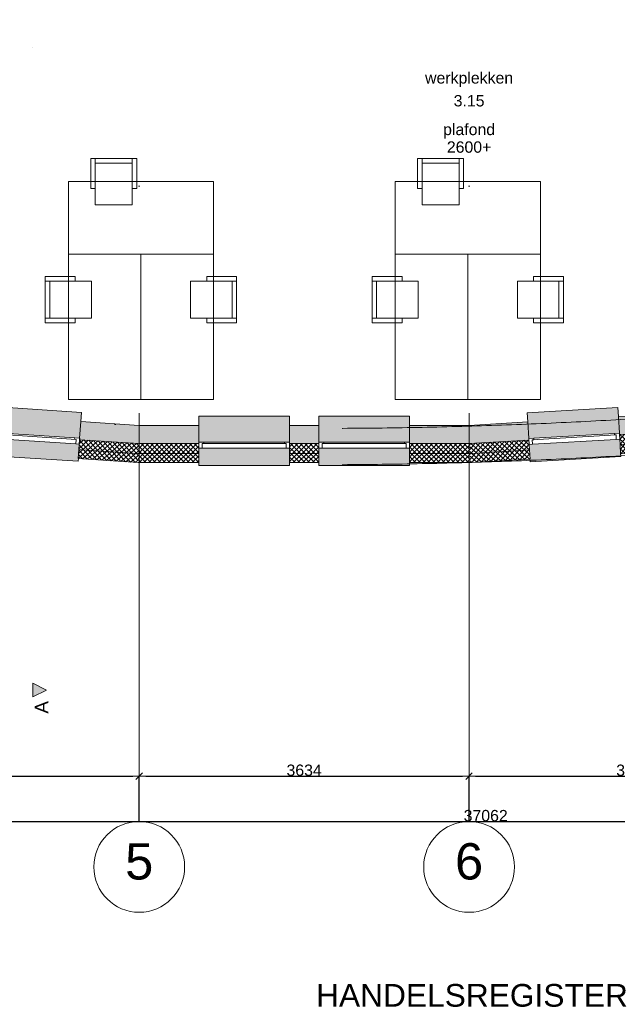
# Model space of a CAD drawing. Extents: x -329827 to 339781, y -55429 to 69134.
# Tile 13 of 139: x -241672 to -235089, y 5583 to 16430. Entities that reach past the tile are written whole.
import ezdxf

# ---------------------------------------------------------------- set-up
doc = ezdxf.new("R2010")
doc.units = 0
doc.header["$LTSCALE"] = 50
doc.linetypes.add('_ .', pattern=[190, 90, -50, 0, -50])
doc.linetypes.add('B0302', pattern=[625.500011, 313.000011, -156.25, 0, -156.25])
doc.layers.get('0').update_dxf_attribs({"linetype": 'CONTINUOUS'})
doc.layers.get('Defpoints').update_dxf_attribs({"linetype": 'CONTINUOUS'})
for name, color, linetype in [('00 Bestaand', 7, 'CONTINUOUS'), ('00 Bestaand Afdek-arcering', 7, 'CONTINUOUS'), ('00 Bestaand Doorsnede-arcering', 7, 'CONTINUOUS'), ('00 Bestaand Laagscheidingslijnen', 7, 'CONTINUOUS'), ('00 Bestaand Ramen', 7, 'CONTINUOUS'), ('00 Ruimtenummer', 7, 'CONTINUOUS'), ('00 tekst plafond', 7, 'CONTINUOUS'), ('82 Interieur', 7, 'CONTINUOUS'), ('A Lijn doorsnede', 7, 'CONTINUOUS'), ('A Lijn doorsnede 2D arcering', 7, 'CONTINUOUS'), ('A Stramien', 7, 'CONTINUOUS'), ('Tekst_dim 1_ 50', 7, 'CONTINUOUS'), ('WM5448--', 1, 'CONTINUOUS')]:
    doc.layers.add(name, color=color, linetype=linetype)
doc.styles.add('GENERATED_STYLE_1', font='ARIAL.TTF')
doc.dimstyles.new('GENERATED_STYLE__1', dxfattribs={"dimtxt": 125, "dimasz": 71.25, "dimexe": 0.18, "dimexo": 0, "dimgap": 0.09, "dimtad": 1, "dimtih": 1, "dimtoh": 1, "dimdec": 0, "dimzin": 0, "dimdsep": 46, "dimtxsty": 'GENERATED_STYLE_1', "dimblk": 'ARROWHEAD_6', "dimblk1": 'ARROWHEAD_6', "dimblk2": 'ARROWHEAD_6', "dimcen": 0.09, "dimclrd": 1, "dimclre": 1, "dimclrt": 2, "dimadec": 1, "dimazin": 0, "dimtfac": 1, "dimtdec": 4, "dimtmove": 0, "dimatfit": 3, "dimfxl": 0, "dimtolj": 1, "dimtzin": 0, "dimarcsym": 0})
pattern_1 = [(-138.78015, (0, 0), (-24.71063, 28.207), []), (-48.78015, (0, 0), (28.207, 24.71063), [])]
pattern_2 = [(-135, (0, 0), (-26.516504, 26.516504), []), (-45, (0, 0), (26.516504, 26.516504), [])]
pattern_3 = [(-131.62106, (0, 0), (-28.033274, 24.90754), []), (-41.62106, (0, 0), (24.90754, 28.033274), [])]

# ---------------------------------------------------------------- blocks, each defined once
blk = doc.blocks.new('R1a metaal 15_2')
at = {"layer": '00 Bestaand Ramen', "color": 1, "linetype": 'Continuous', "lineweight": 0}
for p, q in [((-500, 160), (-500, 190)), ((-500, 190), (500, 190)), ((500, 190), (500, 160)), ((-500, 0), (-462, 0)), ((-500, -65), (-500, 0)), ((-462, 0), (-462, -50)), ((-462, 0), (462, 0)), ((462, -50), (462, 0)), ((462, 0), (500, 0)), ((500, 0), (500, -65)), ((-445, -65), (-500, -65)), ((-462, -50), (-445, -50)), ((-462, -50), (462, -50)), ((-462, -50), (462, -50)), ((-445, -50), (-445, -65)), ((445, -65), (-445, -65)), ((445, -65), (445, -50)), ((445, -50), (462, -50)), ((500, -65), (445, -65)), ((-500, -250), (-500, -350)), ((500, -350), (500, -250)), ((-500, -350), (500, -350))]:
    blk.add_line(p, q, dxfattribs=at)
at = {"layer": '00 Bestaand Ramen', "color": 2, "linetype": 'Continuous', "lineweight": 0}
for p, q in [((-500, 0), (-500, -50)), ((500, 0), (500, -50)), ((-500, -50), (-500, -65)), ((500, -50), (500, -65))]:
    blk.add_line(p, q, dxfattribs=at)
blk = doc.blocks.new('R1a metaal 15_3')
at = {"layer": '00 Bestaand Ramen', "color": 1, "linetype": 'Continuous', "lineweight": 0}
for p, q in [((-500, 160), (-500, 190)), ((-500, 190), (500, 190)), ((500, 190), (500, 160)), ((-500, 0), (-462, 0)), ((-500, -65), (-500, 0)), ((-462, 0), (-462, -50)), ((-462, 0), (462, 0)), ((462, -50), (462, 0)), ((462, 0), (500, 0)), ((500, 0), (500, -65)), ((-445, -65), (-500, -65)), ((-462, -50), (-445, -50)), ((-462, -50), (462, -50)), ((-462, -50), (462, -50)), ((-445, -50), (-445, -65)), ((445, -65), (-445, -65)), ((445, -65), (445, -50)), ((445, -50), (462, -50)), ((500, -65), (445, -65)), ((-500, -250), (-500, -350)), ((500, -350), (500, -250)), ((-500, -350), (500, -350))]:
    blk.add_line(p, q, dxfattribs=at)
at = {"layer": '00 Bestaand Ramen', "color": 2, "linetype": 'Continuous', "lineweight": 0}
for p, q in [((-500, 0), (-500, -50)), ((500, 0), (500, -50)), ((-500, -50), (-500, -65)), ((500, -50), (500, -65))]:
    blk.add_line(p, q, dxfattribs=at)
blk = doc.blocks.new('Wall_6_2', base_point=(17480, 12200))
at = {"layer": '00 Bestaand Afdek-arcering', "linetype": 'Continuous', "lineweight": 0}
for points in [[(19135, 11905), (19147, 12090), (19154, 12190), (18156, 12256), (18150, 12156), (18137, 11971)], [(19454, 11884), (20452, 11818), (20464, 12003), (20471, 12103), (19473, 12169), (19466, 12069)], [(18133, 11906), (18123, 11747), (18121, 11717), (19118, 11651), (19120, 11681), (19131, 11841)], [(20448, 11754), (19450, 11819), (19439, 11660), (19437, 11630), (20435, 11564), (20437, 11594)]]:
    blk.add_hatch(color=255, dxfattribs=at).paths.add_polyline_path(points, flags=0)
at = {"layer": '00 Bestaand Doorsnede-arcering', "linetype": 'Continuous', "lineweight": 0}
for points in [[(17480, 12200), (17461, 12001), (18136, 11956), (18137, 11971), (18150, 12156)], [(19135, 11905), (19134, 11890), (19453, 11869), (19454, 11884), (19466, 12069), (19147, 12090)], [(20452, 11818), (20451, 11803), (21102, 11760), (21108, 11960), (20464, 12003)]]:
    blk.add_hatch(color=255, dxfattribs=at).paths.add_polyline_path(points, flags=0)
h = blk.add_hatch(dxfattribs=at)
h.set_pattern_fill('13_45GR_ISOLATIE_0002', color=255, style=0, pattern_type=2)
h.set_pattern_definition(pattern_1)
h.paths.add_polyline_path([(17450, 11891), (18129, 11847), (18133, 11906), (18136, 11956), (17461, 12001)], flags=0)
h = blk.add_hatch(dxfattribs=at)
h.set_pattern_fill('13_45GR_ISOLATIE_0002', color=255, style=0, pattern_type=2)
h.set_pattern_definition(pattern_1)
h.paths.add_polyline_path([(17450, 11891), (17440, 11792), (18123, 11747), (18129, 11847)], flags=0)
h = blk.add_hatch(dxfattribs=at)
h.set_pattern_fill('13_45GR_ISOLATIE_0002', color=255, style=0, pattern_type=2)
h.set_pattern_definition(pattern_1)
h.paths.add_polyline_path([(19127, 11781), (19446, 11760), (19450, 11819), (19453, 11869), (19134, 11890), (19131, 11841)], flags=0)
h = blk.add_hatch(dxfattribs=at)
h.set_pattern_fill('13_45GR_ISOLATIE_0002', color=255, style=0, pattern_type=2)
h.set_pattern_definition(pattern_1)
h.paths.add_polyline_path([(19127, 11781), (19120, 11681), (19439, 11660), (19446, 11760)], flags=0)
h = blk.add_hatch(dxfattribs=at)
h.set_pattern_fill('13_45GR_ISOLATIE_0002', color=255, style=0, pattern_type=2)
h.set_pattern_definition(pattern_1)
h.paths.add_polyline_path([(20448, 11754), (20444, 11694), (21098, 11650), (21102, 11760), (20451, 11803)], flags=0)
h = blk.add_hatch(dxfattribs=at)
h.set_pattern_fill('13_45GR_ISOLATIE_0002', color=255, style=0, pattern_type=2)
h.set_pattern_definition(pattern_1)
h.paths.add_polyline_path([(20437, 11594), (21095, 11550), (21098, 11650), (20444, 11694)], flags=0)
at = {"layer": '00 Bestaand', "color": 2, "linetype": 'Continuous', "lineweight": 0}
for p, q in [((18150, 12156), (17480, 12200)), ((18137, 11971), (18150, 12156)), ((19135, 11905), (19147, 12090)), ((19466, 12069), (19147, 12090)), ((19454, 11884), (19466, 12069)), ((18133, 11906), (18136, 11956)), ((18136, 11956), (18137, 11971)), ((20452, 11818), (20464, 12003)), ((21108, 11960), (20464, 12003)), ((18123, 11747), (18129, 11847)), ((18129, 11847), (18133, 11906)), ((19127, 11781), (19131, 11841)), ((19131, 11841), (19134, 11890)), ((19134, 11890), (19135, 11905)), ((19450, 11819), (19453, 11869)), ((19453, 11869), (19454, 11884)), ((17440, 11792), (18123, 11747)), ((19120, 11681), (19127, 11781)), ((19439, 11660), (19446, 11760)), ((19446, 11760), (19450, 11819)), ((20444, 11694), (20448, 11754)), ((20448, 11754), (20451, 11803)), ((20451, 11803), (20452, 11818)), ((19120, 11681), (19439, 11660)), ((20437, 11594), (20444, 11694)), ((20437, 11594), (21095, 11550))]:
    blk.add_line(p, q, dxfattribs=at)
at = {"layer": '00 Bestaand Laagscheidingslijnen', "color": 2, "linetype": 'Continuous', "lineweight": 0}
for p, q in [((18136, 11956), (17461, 12001)), ((18129, 11847), (17450, 11891)), ((19453, 11869), (19134, 11890)), ((19446, 11760), (19127, 11781)), ((21102, 11760), (20451, 11803)), ((21098, 11650), (20444, 11694))]:
    blk.add_line(p, q, dxfattribs=at)
at = {"layer": '00 Bestaand Ramen', "color": 1, "linetype": 'Continuous', "lineweight": 0, "xscale": -1, "zscale": 1000, "rotation": 176.219850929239}
blk.add_blockref('R1a metaal 15_2', (18632, 11874), dxfattribs=at)
at = {"layer": '00 Bestaand Ramen', "color": 1, "linetype": 'Continuous', "lineweight": 0, "zscale": 1000, "rotation": 176.219850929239}
blk.add_blockref('R1a metaal 15_3', (19949, 11787), dxfattribs=at)
blk = doc.blocks.new('R1a metaal 15_4')
at = {"layer": '00 Bestaand Ramen', "color": 1, "linetype": 'Continuous', "lineweight": 0}
for p, q in [((-500, 160), (-500, 190)), ((-500, 190), (500, 190)), ((500, 190), (500, 160)), ((-500, 0), (-462, 0)), ((-500, -65), (-500, 0)), ((-462, 0), (-462, -50)), ((-462, 0), (462, 0)), ((462, -50), (462, 0)), ((462, 0), (500, 0)), ((500, 0), (500, -65)), ((-445, -65), (-500, -65)), ((-462, -50), (-445, -50)), ((-462, -50), (462, -50)), ((-462, -50), (462, -50)), ((-445, -50), (-445, -65)), ((445, -65), (-445, -65)), ((445, -65), (445, -50)), ((445, -50), (462, -50)), ((500, -65), (445, -65)), ((-500, -250), (-500, -350)), ((500, -350), (500, -250)), ((-500, -350), (500, -350))]:
    blk.add_line(p, q, dxfattribs=at)
at = {"layer": '00 Bestaand Ramen', "color": 2, "linetype": 'Continuous', "lineweight": 0}
for p, q in [((-500, 0), (-500, -50)), ((500, 0), (500, -50)), ((-500, -50), (-500, -65)), ((500, -50), (500, -65))]:
    blk.add_line(p, q, dxfattribs=at)
blk = doc.blocks.new('Wall_7_2', base_point=(21108, 11960))
at = {"layer": '00 Bestaand Afdek-arcering', "linetype": 'Continuous', "lineweight": 0}
for points in [[(22765, 11775), (22765, 11960), (22765, 12060), (21765, 12060), (21765, 11960), (21765, 11775)], [(24085, 11775), (24085, 11960), (24085, 12060), (23085, 12060), (23085, 11960), (23085, 11775)], [(21765, 11710), (21765, 11550), (21765, 11520), (22765, 11520), (22765, 11550), (22765, 11710)], [(23085, 11710), (23085, 11550), (23085, 11520), (24085, 11520), (24085, 11550), (24085, 11710)]]:
    blk.add_hatch(color=255, dxfattribs=at).paths.add_polyline_path(points, flags=0)
at = {"layer": '00 Bestaand Doorsnede-arcering', "linetype": 'Continuous', "lineweight": 0}
for points in [[(21108, 11960), (21102, 11760), (21765, 11760), (21765, 11775), (21765, 11960)], [(22765, 11760), (23085, 11760), (23085, 11775), (23085, 11960), (22765, 11960), (22765, 11775)], [(24085, 11775), (24085, 11760), (24748, 11760), (24742, 11960), (24085, 11960)]]:
    blk.add_hatch(color=255, dxfattribs=at).paths.add_polyline_path(points, flags=0)
h = blk.add_hatch(dxfattribs=at)
h.set_pattern_fill('13_45GR_ISOLATIE_0002', color=255, style=0, pattern_type=2)
h.set_pattern_definition(pattern_2)
h.paths.add_polyline_path([(21098, 11650), (21765, 11650), (21765, 11710), (21765, 11760), (21102, 11760)], flags=0)
h = blk.add_hatch(dxfattribs=at)
h.set_pattern_fill('13_45GR_ISOLATIE_0002', color=255, style=0, pattern_type=2)
h.set_pattern_definition(pattern_2)
h.paths.add_polyline_path([(23085, 11760), (22765, 11760), (22765, 11710), (22765, 11650), (23085, 11650), (23085, 11710)], flags=0)
h = blk.add_hatch(dxfattribs=at)
h.set_pattern_fill('13_45GR_ISOLATIE_0002', color=255, style=0, pattern_type=2)
h.set_pattern_definition(pattern_2)
h.paths.add_polyline_path([(24085, 11650), (24751, 11650), (24748, 11760), (24085, 11760), (24085, 11710)], flags=0)
h = blk.add_hatch(dxfattribs=at)
h.set_pattern_fill('13_45GR_ISOLATIE_0002', color=255, style=0, pattern_type=2)
h.set_pattern_definition(pattern_2)
h.paths.add_polyline_path([(21098, 11650), (21095, 11550), (21765, 11550), (21765, 11650)], flags=0)
h = blk.add_hatch(dxfattribs=at)
h.set_pattern_fill('13_45GR_ISOLATIE_0002', color=255, style=0, pattern_type=2)
h.set_pattern_definition(pattern_2)
h.paths.add_polyline_path([(22765, 11550), (23085, 11550), (23085, 11650), (22765, 11650)], flags=0)
h = blk.add_hatch(dxfattribs=at)
h.set_pattern_fill('13_45GR_ISOLATIE_0002', color=255, style=0, pattern_type=2)
h.set_pattern_definition(pattern_2)
h.paths.add_polyline_path([(24085, 11550), (24754, 11550), (24751, 11650), (24085, 11650)], flags=0)
at = {"layer": '00 Bestaand', "color": 2, "linetype": 'Continuous', "lineweight": 0}
for p, q in [((21765, 11960), (21108, 11960)), ((21765, 11775), (21765, 11960)), ((22765, 11775), (22765, 11960)), ((23085, 11960), (22765, 11960)), ((23085, 11775), (23085, 11960)), ((24085, 11775), (24085, 11960)), ((24742, 11960), (24085, 11960)), ((21765, 11760), (21765, 11775)), ((21765, 11710), (21765, 11760)), ((22765, 11760), (22765, 11775)), ((22765, 11710), (22765, 11760)), ((23085, 11760), (23085, 11775)), ((23085, 11710), (23085, 11760)), ((24085, 11760), (24085, 11775)), ((24085, 11710), (24085, 11760)), ((21765, 11650), (21765, 11710)), ((21765, 11550), (21765, 11650)), ((22765, 11650), (22765, 11710)), ((22765, 11550), (22765, 11650)), ((23085, 11650), (23085, 11710)), ((23085, 11550), (23085, 11650)), ((24085, 11650), (24085, 11710)), ((24085, 11550), (24085, 11650)), ((21095, 11550), (21765, 11550)), ((22765, 11550), (23085, 11550)), ((24085, 11550), (24754, 11550))]:
    blk.add_line(p, q, dxfattribs=at)
at = {"layer": '00 Bestaand Laagscheidingslijnen', "color": 2, "linetype": 'Continuous', "lineweight": 0}
for p, q in [((21765, 11760), (21102, 11760)), ((23085, 11760), (22765, 11760)), ((24748, 11760), (24085, 11760)), ((21765, 11650), (21098, 11650)), ((23085, 11650), (22765, 11650)), ((24751, 11650), (24085, 11650))]:
    blk.add_line(p, q, dxfattribs=at)
at = {"layer": '00 Bestaand Ramen', "color": 1, "linetype": 'Continuous', "lineweight": 0, "xscale": -1, "zscale": 1000, "rotation": 180}
for p in [(22265, 11710), (23585, 11710)]:
    blk.add_blockref('R1a metaal 15_4', p, dxfattribs=at)
blk = doc.blocks.new('R1a metaal 15_5')
at = {"layer": '00 Bestaand Ramen', "color": 1, "linetype": 'Continuous', "lineweight": 0}
for p, q in [((-500, 160), (-500, 190)), ((-500, 190), (500, 190)), ((500, 190), (500, 160)), ((-500, 0), (-462, 0)), ((-500, -65), (-500, 0)), ((-462, 0), (-462, -50)), ((-462, 0), (462, 0)), ((462, -50), (462, 0)), ((462, 0), (500, 0)), ((500, 0), (500, -65)), ((-445, -65), (-500, -65)), ((-462, -50), (-445, -50)), ((-462, -50), (462, -50)), ((-462, -50), (462, -50)), ((-445, -50), (-445, -65)), ((445, -65), (-445, -65)), ((445, -65), (445, -50)), ((445, -50), (462, -50)), ((500, -65), (445, -65)), ((-500, -250), (-500, -350)), ((500, -350), (500, -250)), ((-500, -350), (500, -350))]:
    blk.add_line(p, q, dxfattribs=at)
at = {"layer": '00 Bestaand Ramen', "color": 2, "linetype": 'Continuous', "lineweight": 0}
for p, q in [((-500, 0), (-500, -50)), ((500, 0), (500, -50)), ((-500, -50), (-500, -65)), ((500, -50), (500, -65))]:
    blk.add_line(p, q, dxfattribs=at)
blk = doc.blocks.new('Wall_8_2', base_point=(24742, 11960))
at = {"layer": '00 Bestaand Afdek-arcering', "linetype": 'Continuous', "lineweight": 0}
for points in [[(26398, 11873), (26387, 12058), (26381, 12157), (25383, 12098), (25389, 11999), (25399, 11814)], [(27714, 11951), (27704, 12135), (27698, 12235), (26699, 12176), (26705, 12076), (26716, 11892)], [(26720, 11827), (26729, 11667), (26731, 11637), (27729, 11696), (27728, 11726), (27718, 11886)], [(25403, 11749), (25413, 11589), (25414, 11559), (26413, 11618), (26411, 11648), (26402, 11808)]]:
    blk.add_hatch(color=255, dxfattribs=at).paths.add_polyline_path(points, flags=0)
at = {"layer": '00 Bestaand Doorsnede-arcering', "linetype": 'Continuous', "lineweight": 0}
for points in [[(28382, 12175), (27704, 12135), (27714, 11951), (27715, 11936), (28403, 11976)], [(26705, 12076), (26387, 12058), (26398, 11873), (26399, 11858), (26717, 11877), (26716, 11892)], [(25389, 11999), (24742, 11960), (24748, 11760), (25400, 11799), (25399, 11814)]]:
    blk.add_hatch(color=255, dxfattribs=at).paths.add_polyline_path(points, flags=0)
h = blk.add_hatch(dxfattribs=at)
h.set_pattern_fill('13_45GR_ISOLATIE_0002', color=255, style=0, pattern_type=2)
h.set_pattern_definition(pattern_3)
h.paths.add_polyline_path([(28403, 11976), (27715, 11936), (27718, 11886), (27722, 11826), (28415, 11867)], flags=0)
h = blk.add_hatch(dxfattribs=at)
h.set_pattern_fill('13_45GR_ISOLATIE_0002', color=255, style=0, pattern_type=2)
h.set_pattern_definition(pattern_3)
h.paths.add_polyline_path([(26717, 11877), (26399, 11858), (26402, 11808), (26405, 11748), (26724, 11767), (26720, 11827)], flags=0)
h = blk.add_hatch(dxfattribs=at)
h.set_pattern_fill('13_45GR_ISOLATIE_0002', color=255, style=0, pattern_type=2)
h.set_pattern_definition(pattern_3)
h.paths.add_polyline_path([(27722, 11826), (27728, 11726), (28425, 11767), (28415, 11867)], flags=0)
h = blk.add_hatch(dxfattribs=at)
h.set_pattern_fill('13_45GR_ISOLATIE_0002', color=255, style=0, pattern_type=2)
h.set_pattern_definition(pattern_3)
h.paths.add_polyline_path([(25400, 11799), (24748, 11760), (24751, 11650), (25407, 11689), (25403, 11749)], flags=0)
h = blk.add_hatch(dxfattribs=at)
h.set_pattern_fill('13_45GR_ISOLATIE_0002', color=255, style=0, pattern_type=2)
h.set_pattern_definition(pattern_3)
h.paths.add_polyline_path([(26724, 11767), (26405, 11748), (26411, 11648), (26729, 11667)], flags=0)
h = blk.add_hatch(dxfattribs=at)
h.set_pattern_fill('13_45GR_ISOLATIE_0002', color=255, style=0, pattern_type=2)
h.set_pattern_definition(pattern_3)
h.paths.add_polyline_path([(24751, 11650), (24754, 11550), (25413, 11589), (25407, 11689)], flags=0)
at = {"layer": '00 Bestaand', "color": 2, "linetype": 'Continuous', "lineweight": 0}
for p, q in [((28382, 12175), (27704, 12135)), ((26705, 12076), (26387, 12058)), ((26398, 11873), (26387, 12058)), ((26716, 11892), (26705, 12076)), ((27714, 11951), (27704, 12135)), ((25389, 11999), (24742, 11960)), ((25399, 11814), (25389, 11999)), ((27715, 11936), (27714, 11951)), ((27718, 11886), (27715, 11936)), ((26399, 11858), (26398, 11873)), ((26402, 11808), (26399, 11858)), ((26717, 11877), (26716, 11892)), ((26720, 11827), (26717, 11877)), ((26724, 11767), (26720, 11827)), ((27722, 11826), (27718, 11886)), ((27728, 11726), (27722, 11826)), ((25400, 11799), (25399, 11814)), ((25403, 11749), (25400, 11799)), ((25407, 11689), (25403, 11749)), ((26405, 11748), (26402, 11808)), ((26411, 11648), (26405, 11748)), ((26729, 11667), (26724, 11767)), ((27728, 11726), (28425, 11767)), ((25413, 11589), (25407, 11689)), ((26411, 11648), (26729, 11667)), ((24754, 11550), (25413, 11589))]:
    blk.add_line(p, q, dxfattribs=at)
at = {"layer": '00 Bestaand Laagscheidingslijnen', "color": 2, "linetype": 'Continuous', "lineweight": 0}
for p, q in [((28403, 11976), (27715, 11936)), ((26717, 11877), (26399, 11858)), ((28415, 11867), (27722, 11826)), ((25400, 11799), (24748, 11760)), ((26724, 11767), (26405, 11748)), ((25407, 11689), (24751, 11650))]:
    blk.add_line(p, q, dxfattribs=at)
at = {"layer": '00 Bestaand Ramen', "color": 1, "linetype": 'Continuous', "lineweight": 0, "xscale": -0.9999999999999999, "zscale": 1000, "rotation": 183.3789383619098}
for p in [(25902, 11779), (27219, 11856)]:
    blk.add_blockref('R1a metaal 15_5', p, dxfattribs=at)
blk = doc.blocks.new('Bureaustoel 2 15+_2')
at = {"layer": '82 Interieur', "color": 1, "linetype": 'Continuous', "lineweight": 0}
for p, q in [((204, 254), (-204, 254)), ((-204, 254), (-204, 76)), ((204, 254), (-204, 254)), ((-204, 254), (-204, 76)), ((204, 76), (204, 254)), ((204, 76), (204, 254)), ((-204, 76), (-254, 76)), ((-254, 76), (-254, -254)), ((-254, 76), (-254, -254)), ((-254, 76), (-204, 76)), ((-204, 76), (-204, -204)), ((254, 76), (204, 76)), ((204, 76), (204, -204)), ((204, 76), (254, 76)), ((254, -254), (254, 76)), ((254, 76), (254, -254)), ((-204, -204), (204, -204)), ((-204, -254), (-204, -204)), ((204, -254), (204, -204)), ((-254, -254), (254, -254)), ((-254, -254), (-204, -254)), ((-204, -254), (204, -254)), ((204, -254), (254, -254))]:
    blk.add_line(p, q, dxfattribs=at)
blk = doc.blocks.new('Kantoor bureau rechth 15_2')
at = {"layer": '82 Interieur', "color": 1, "linetype": 'Continuous', "lineweight": 0}
for p, q in [((1600, 800), (0, 800)), ((0, 800), (0, 0)), ((1600, 800), (0, 800)), ((0, 800), (0, 0)), ((1600, 0), (1600, 800)), ((1600, 0), (1600, 800)), ((0, 0), (1600, 0)), ((0, 0), (1600, 0))]:
    blk.add_line(p, q, dxfattribs=at)
blk = doc.blocks.new('Bureaustoel 2 15+')
at = {"layer": '82 Interieur', "color": 1, "linetype": 'Continuous', "lineweight": 0}
for p, q in [((204, 254), (-204, 254)), ((-204, 254), (-204, 76)), ((204, 254), (-204, 254)), ((-204, 254), (-204, 76)), ((204, 76), (204, 254)), ((204, 76), (204, 254)), ((-204, 76), (-254, 76)), ((-254, 76), (-254, -254)), ((-254, 76), (-254, -254)), ((-254, 76), (-204, 76)), ((-204, 76), (-204, -204)), ((254, 76), (204, 76)), ((204, 76), (204, -204)), ((204, 76), (254, 76)), ((254, -254), (254, 76)), ((254, 76), (254, -254)), ((-204, -204), (204, -204)), ((-204, -254), (-204, -204)), ((204, -254), (204, -204)), ((-254, -254), (254, -254)), ((-254, -254), (-204, -254)), ((-204, -254), (204, -254)), ((204, -254), (254, -254))]:
    blk.add_line(p, q, dxfattribs=at)
blk = doc.blocks.new('Kantoor bureau rechth 15')
at = {"layer": '82 Interieur', "color": 1, "linetype": 'Continuous', "lineweight": 0}
for p, q in [((1600, 800), (0, 800)), ((0, 800), (0, 0)), ((1600, 800), (0, 800)), ((0, 800), (0, 0)), ((1600, 0), (1600, 800)), ((1600, 0), (1600, 800)), ((0, 0), (1600, 0)), ((0, 0), (1600, 0))]:
    blk.add_line(p, q, dxfattribs=at)
blk = doc.blocks.new('ARROWHEAD_6')
at = {"color": 0, "linetype": 'Continuous', "lineweight": 0}
for p, q in [((0, 0), (-1, 0)), ((-0.5, -0.5), (0.5, 0.5))]:
    blk.add_line(p, q, dxfattribs=at)
blk = doc.blocks.new('*D1677')
at = {"layer": 'Defpoints', "color": 0, "linetype": 'Continuous', "transparency": 16777216}
for p in [(-345956, 57617), (-308894, 57617), (-308894, 57617)]:
    blk.add_point(p, dxfattribs=at)
at = {"layer": 'Tekst_dim 1_ 50', "color": 1, "linetype": 'Continuous', "lineweight": -2, "transparency": 16777216}
for p, q in [((-345956, 57617), (-345956, 57617)), ((-345884, 57617), (-308965, 57617)), ((-308894, 57617), (-308894, 57617))]:
    blk.add_line(p, q, dxfattribs=at)
at = {"layer": 'Tekst_dim 1_ 50', "color": 1, "linetype": 'Continuous', "lineweight": -2, "transparency": 16777216, "xscale": 71.25, "yscale": 71.25, "zscale": 71.25, "rotation": 180}
blk.add_blockref('ARROWHEAD_6', (-345956, 57617), dxfattribs=at)
at = {"layer": 'Tekst_dim 1_ 50', "color": 1, "linetype": 'Continuous', "lineweight": -2, "transparency": 16777216, "xscale": 71.25, "yscale": 71.25, "zscale": 71.25}
blk.add_blockref('ARROWHEAD_6', (-308894, 57617), dxfattribs=at)
at = {"layer": 'Tekst_dim 1_ 50', "color": 2, "linetype": 'Continuous', "lineweight": 0, "transparency": 16777216, "insert": (-327425, 57681), "char_height": 125, "attachment_point": 5, "style": 'GENERATED_STYLE_1'}
blk.add_mtext('\\A1;37062', dxfattribs=at)
blk = doc.blocks.new('*D1682')
at = {"layer": 'Defpoints', "color": 0, "linetype": 'Continuous', "transparency": 16777216}
for p in [(-331242, 58117), (-334870, 57617), (-331242, 57617)]:
    blk.add_point(p, dxfattribs=at)
at = {"layer": 'Tekst_dim 1_ 50', "color": 1, "linetype": 'Continuous', "lineweight": -2, "transparency": 16777216}
for p, q in [((-334870, 57617), (-334870, 58117)), ((-334798, 58117), (-331313, 58117)), ((-331242, 57617), (-331242, 58117))]:
    blk.add_line(p, q, dxfattribs=at)
at = {"layer": 'Tekst_dim 1_ 50', "color": 1, "linetype": 'Continuous', "lineweight": -2, "transparency": 16777216, "xscale": 71.25, "yscale": 71.25, "zscale": 71.25, "rotation": 180}
blk.add_blockref('ARROWHEAD_6', (-334870, 58117), dxfattribs=at)
at = {"layer": 'Tekst_dim 1_ 50', "color": 1, "linetype": 'Continuous', "lineweight": -2, "transparency": 16777216, "xscale": 71.25, "yscale": 71.25, "zscale": 71.25}
blk.add_blockref('ARROWHEAD_6', (-331242, 58117), dxfattribs=at)
at = {"layer": 'Tekst_dim 1_ 50', "color": 2, "linetype": 'Continuous', "lineweight": 0, "transparency": 16777216, "insert": (-333056, 58181), "char_height": 125, "attachment_point": 5, "style": 'GENERATED_STYLE_1'}
blk.add_mtext('\\A1;3628', dxfattribs=at)
blk = doc.blocks.new('*D1683')
at = {"layer": 'Defpoints', "color": 0, "linetype": 'Continuous', "transparency": 16777216}
for p in [(-327608, 58117), (-331242, 57617), (-327608, 57617)]:
    blk.add_point(p, dxfattribs=at)
at = {"layer": 'Tekst_dim 1_ 50', "color": 1, "linetype": 'Continuous', "lineweight": -2, "transparency": 16777216}
for p, q in [((-331242, 57617), (-331242, 58117)), ((-331170, 58117), (-327679, 58117)), ((-327608, 57617), (-327608, 58117))]:
    blk.add_line(p, q, dxfattribs=at)
at = {"layer": 'Tekst_dim 1_ 50', "color": 1, "linetype": 'Continuous', "lineweight": -2, "transparency": 16777216, "xscale": 71.25, "yscale": 71.25, "zscale": 71.25, "rotation": 180}
blk.add_blockref('ARROWHEAD_6', (-331242, 58117), dxfattribs=at)
at = {"layer": 'Tekst_dim 1_ 50', "color": 1, "linetype": 'Continuous', "lineweight": -2, "transparency": 16777216, "xscale": 71.25, "yscale": 71.25, "zscale": 71.25}
blk.add_blockref('ARROWHEAD_6', (-327608, 58117), dxfattribs=at)
at = {"layer": 'Tekst_dim 1_ 50', "color": 2, "linetype": 'Continuous', "lineweight": 0, "transparency": 16777216, "insert": (-329425, 58181), "char_height": 125, "attachment_point": 5, "style": 'GENERATED_STYLE_1'}
blk.add_mtext('\\A1;3634', dxfattribs=at)
blk = doc.blocks.new('*D1684')
at = {"layer": 'Defpoints', "color": 0, "linetype": 'Continuous', "transparency": 16777216}
for p in [(-323979, 58117), (-327608, 57617), (-323979, 57617)]:
    blk.add_point(p, dxfattribs=at)
at = {"layer": 'Tekst_dim 1_ 50', "color": 1, "linetype": 'Continuous', "lineweight": -2, "transparency": 16777216}
for p, q in [((-327608, 57617), (-327608, 58117)), ((-327536, 58117), (-324050, 58117)), ((-323979, 57617), (-323979, 58117))]:
    blk.add_line(p, q, dxfattribs=at)
at = {"layer": 'Tekst_dim 1_ 50', "color": 1, "linetype": 'Continuous', "lineweight": -2, "transparency": 16777216, "xscale": 71.25, "yscale": 71.25, "zscale": 71.25, "rotation": 180}
blk.add_blockref('ARROWHEAD_6', (-327608, 58117), dxfattribs=at)
at = {"layer": 'Tekst_dim 1_ 50', "color": 1, "linetype": 'Continuous', "lineweight": -2, "transparency": 16777216, "xscale": 71.25, "yscale": 71.25, "zscale": 71.25}
blk.add_blockref('ARROWHEAD_6', (-323979, 58117), dxfattribs=at)
at = {"layer": 'Tekst_dim 1_ 50', "color": 2, "linetype": 'Continuous', "lineweight": 0, "transparency": 16777216, "insert": (-325793, 58181), "char_height": 125, "attachment_point": 5, "style": 'GENERATED_STYLE_1'}
blk.add_mtext('\\A1;3629', dxfattribs=at)
blk = doc.blocks.new('Cutting Plane_1_2', base_point=(19936, 39665))
at = {"layer": 'A Lijn doorsnede 2D arcering', "linetype": 'Continuous', "lineweight": 0}
blk.add_hatch(color=2, dxfattribs=at).paths.add_polyline_path([(19936, 8969), (19936, 9119), (20086, 9044)], flags=0)
at = {"layer": 'A Lijn doorsnede', "color": 9, "linetype": 'B0302', "lineweight": 0}
blk.add_line((19936, 39590), (19936, 9119), dxfattribs=at)
at = {"layer": 'A Lijn doorsnede', "color": 2, "linetype": 'Continuous', "lineweight": 0}
for p, q in [((19936, 8969), (19936, 9119)), ((19936, 9119), (20086, 9044)), ((20086, 9044), (19936, 8969))]:
    blk.add_line(p, q, dxfattribs=at)
at = {"layer": 'A Lijn doorsnede', "color": 2, "lineweight": 0, "insert": (20108, 8924), "char_height": 150, "attachment_point": 9, "rotation": 90, "style": 'GENERATED_STYLE_1'}
blk.add_mtext('{A}', dxfattribs=at)
blk = doc.blocks.new('fdsdfh')
at = {"layer": 'A Stramien', "color": 9, "linetype": '_ .', "lineweight": 0, "flags": 128}
for points in [[(-331241.6, 57617.2), (-331241.6, 88255.4)], [(-327607.6, 57617.2), (-327607.6, 88255.4)]]:
    blk.add_lwpolyline(points, dxfattribs=at)
for points in [[(-305728.9, 64999.7), (-323967.9, 62195.6, -0.123), (-351352.6, 66377.4)], [(-305728.9, 64599.7), (-323967.9, 61795.6, -0.123), (-351352.6, 65977.4)]]:
    blk.add_lwpolyline(points, format="xyb", dxfattribs=at)
at = {"layer": 'A Stramien', "color": 9, "linetype": 'Continuous', "lineweight": 0}
for centre in [(-331241.6, 57117.2), (-327607.6, 57117.2)]:
    blk.add_circle(centre, 500, dxfattribs=at)
at = {"layer": '00 Bestaand', "color": 1, "lineweight": 0}
for name, p in [('Wall_6_2', (-334869.6, 62220.4)), ('Wall_8_2', (-327607.6, 61980.7)), ('Wall_7_2', (-331241.6, 61980.7))]:
    blk.add_blockref(name, p, dxfattribs=at)
at = {"layer": '82 Interieur', "color": 1, "linetype": 'Continuous', "lineweight": 0, "zscale": 1000}
for name, p, rotation in [('Bureaustoel 2 15+', (-331522.2, 64666.1), 180), ('Bureaustoel 2 15+', (-327922.2, 64666.1), 180), ('Kantoor bureau rechth 15', (-330422.2, 64666.1), 180), ('Kantoor bureau rechth 15', (-326822.2, 64666.1), 180), ('Kantoor bureau rechth 15', (-330422.2, 62266.1), 90), ('Kantoor bureau rechth 15', (-326822.2, 62266.1), 90), ('Bureaustoel 2 15+', (-330422.2, 63366.1), 90), ('Bureaustoel 2 15+', (-326822.2, 63366.1), 90)]:
    blk.add_blockref(name, p, dxfattribs=dict(at, rotation=rotation))
at = {"layer": '82 Interieur', "color": 1, "linetype": 'Continuous', "lineweight": 0, "xscale": -1, "zscale": 1000, "rotation": 270}
for name, p in [('Kantoor bureau rechth 15_2', (-332022.2, 62266.1)), ('Kantoor bureau rechth 15_2', (-328422.2, 62266.1)), ('Bureaustoel 2 15+_2', (-332022.2, 63366.1)), ('Bureaustoel 2 15+_2', (-328422.2, 63366.1))]:
    blk.add_blockref(name, p, dxfattribs=at)
at = {"layer": 'A Lijn doorsnede', "color": 9, "lineweight": 0}
blk.add_blockref('Cutting Plane_1_2', (-332413.6, 89685.8), dxfattribs=at)
at = {"layer": '00 Ruimtenummer', "color": 2, "linetype": 'Continuous', "lineweight": 0, "insert": (-327607.6, 65556.5), "char_height": 125, "attachment_point": 5, "style": 'GENERATED_STYLE_1'}
blk.add_mtext('{3.15}', dxfattribs=at)
at = {"layer": '00 tekst plafond', "color": 1, "linetype": 'Continuous', "lineweight": 0, "insert": (-327607.6, 65143.2), "char_height": 125, "attachment_point": 5, "line_spacing_factor": 0.930826, "style": 'GENERATED_STYLE_1'}
blk.add_mtext('{plafond\\P2600+}', dxfattribs=at)
at = {"layer": 'A Stramien', "color": 9, "linetype": 'Continuous', "lineweight": 0, "char_height": 400, "attachment_point": 5, "style": 'GENERATED_STYLE_1'}
for s, insert in [('{5}', (-331241.6, 57175.2)), ('{6}', (-327607.6, 57175.2))]:
    blk.add_mtext(s, dxfattribs=dict(at, insert=insert))
at = {"layer": 'Tekst_dim 1_ 50', "color": 1, "linetype": 'Continuous', "lineweight": 0, "insert": (-327607.6, 65790.5), "char_height": 125, "attachment_point": 5, "style": 'GENERATED_STYLE_1'}
blk.add_mtext('{werkplekken}', dxfattribs=at)
at = {"layer": 'Tekst_dim 1_ 50', "color": 252, "linetype": 'Continuous', "lineweight": 0, "insert": (-329293.3, 55700.1), "char_height": 250, "attachment_point": 4, "style": 'GENERATED_STYLE_1'}
blk.add_mtext('{HANDELSREGISTER}', dxfattribs=at)
at = {"layer": 'Tekst_dim 1_ 50', "color": 1, "linetype": 'Continuous', "lineweight": 0}
for base, p1, p2, picture, middle in [((-331241.6, 58117.2), (-334869.6, 57617.2), (-331241.6, 57617.2), '*D1682', (-333055.6, 58181.2)), ((-327607.6, 58117.2), (-331241.6, 57617.2), (-327607.6, 57617.2), '*D1683', (-329424.6, 58181.2)), ((-323978.6, 58117.2), (-327607.6, 57617.2), (-323978.6, 57617.2), '*D1684', (-325793.1, 58181.2)), ((-308893.6, 57617.2), (-345955.6, 57617.2), (-308893.6, 57617.2), '*D1677', (-327424.6, 57681.2))]:
    dim = blk.add_linear_dim(base=base, p1=p1, p2=p2, dimstyle='GENERATED_STYLE__1', dxfattribs=at)
    dim.commit()
    dim.dimension.update_dxf_attribs({"geometry": picture, "text_midpoint": middle})

msp = doc.modelspace()

# ---------------------------------------------------------------- block references
at = {"layer": 'WM5448--'}
msp.add_blockref('fdsdfh', (90886.3, -50020.3), dxfattribs=at)

doc.saveas('drawing.dxf')
